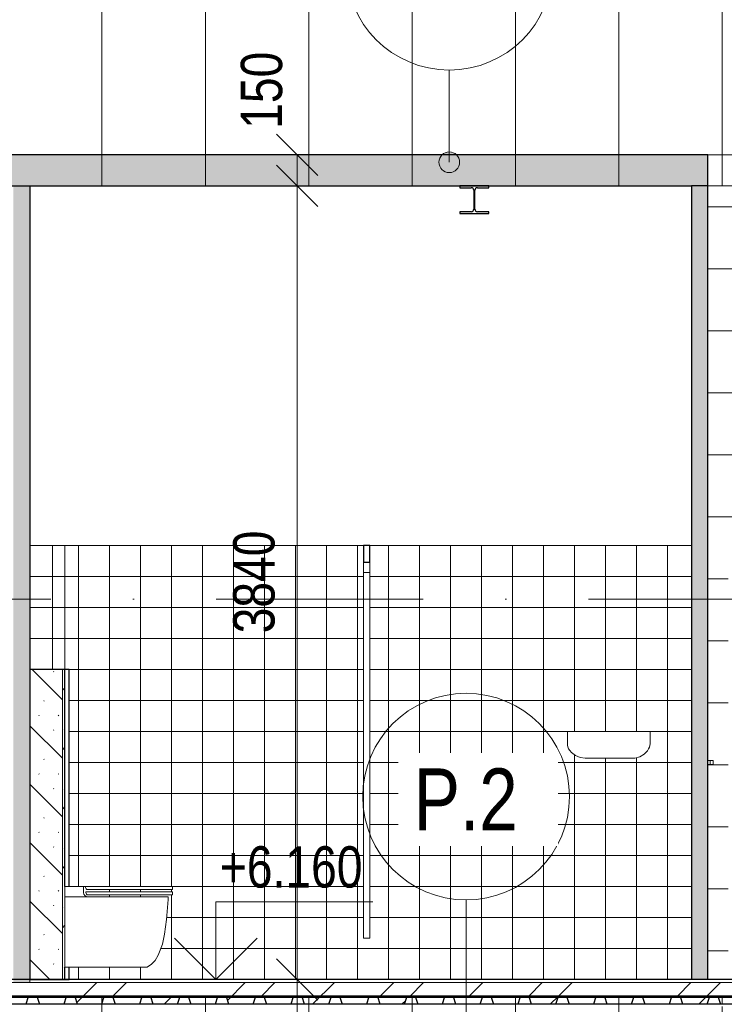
# Model space of a CAD drawing. Header units: millimetres. Extents: x -2033 to 156832, y -23587 to 25008.
# Tile 66 of 71: x 114039 to 117447, y 6040 to 10805. Entities that reach past the tile are written whole.
import ezdxf

# ---------------------------------------------------------------- set-up
doc = ezdxf.new("R2010")
doc.units = ezdxf.units.MM
doc.linetypes.add('Čerchovaná 10mm', pattern=[1800, 1000, -400, 0, -400])
doc.linetypes.add('Čerchovaná 3mm', pattern=[500, 300, -100, 0, -100])
for name, color, linetype, lineweight in [('CA_DVERE', 7, 'Continuous', 13), ('CA_DVERE18', 8, 'Continuous', 9), ('CA_DVERE_NEVHRA1', 3, 'Čerchovaná 3mm', 13), ('CA_KOTY', 3, 'Continuous', 9), ('CA_KOTY-100', 3, 'Continuous', 9), ('CA_OSY', 5, 'Continuous', 9), ('CA_PODLAHA', 1, 'Continuous', 25), ('CA_PODLAHA25', 7, 'Continuous', 13), ('CA_POHHRA25', 7, 'Continuous', 13), ('CA_REZY', 1, 'Continuous', 25), ('CA_SRAFY', 9, 'Continuous', 25), ('CA_ZARIZPRED', 8, 'Continuous', 13), ('Popisky podlahy', 250, 'Continuous', 9)]:
    doc.layers.add(name, color=color, linetype=linetype, lineweight=lineweight)
doc.styles.add('Arial_3', font='arial.ttf', dxfattribs={"width": 0.8, "height": 200})
doc.styles.add('Arial_8', font='arial.ttf', dxfattribs={"width": 0.8, "height": 300})
doc.dimstyles.new('HP_Přímá_-_2_mm_Ariel_1-100_1', dxfattribs={"dimscale": 304.8, "dimtxt": 204.05188, "dimasz": 0.656168, "dimexe": 0.328084, "dimexo": 0.0625, "dimgap": 0.164042, "dimtad": 1, "dimdec": 0, "dimzin": 0, "dimdsep": 46, "dimtxsty": 'Arial_3', "dimblk1": 'OBLIQUE', "dimblk2": 'OBLIQUE', "dimsah": 1, "dimcen": 0.09, "dimazin": 0, "dimtfac": 1, "dimtdec": 4, "dimtix": 1, "dimtmove": 0, "dimatfit": 3, "dimfxl": 0.984252, "dimfxlon": 1, "dimtvp": 1, "dimtolj": 1, "dimtzin": 0, "dimarcsym": 2})
doc.dimstyles.new('HP_Přímá_-_2_mm_Ariel_1-100_2', dxfattribs={"dimscale": 304.8, "dimtxt": 204.05188, "dimasz": 0.656168, "dimexe": 0.328084, "dimexo": 0.0625, "dimgap": 0.164042, "dimtad": 1, "dimdec": 0, "dimzin": 0, "dimdsep": 46, "dimtxsty": 'Arial_3', "dimblk1": 'OBLIQUE', "dimblk2": 'OBLIQUE', "dimsah": 1, "dimcen": 0.09, "dimazin": 0, "dimtfac": 1, "dimtdec": 4, "dimtix": 1, "dimtmove": 2, "dimatfit": 3, "dimfxl": 0.984252, "dimfxlon": 1, "dimtvp": 1, "dimtolj": 1, "dimtzin": 0, "dimarcsym": 2})

# ---------------------------------------------------------------- blocks, each defined once
blk = doc.blocks.new('CZ-Dveře_otočné_jednokřídlé_OCZ - CZ-Dveře_otočné_jednokřídlé_900-1178197-ŘEZ 4 _vestavek V1')
at = {"layer": 'CA_DVERE18'}
for p, q in [((18139.871065, 7220), (18129.871065, 7220)), ((18129.871065, 7200), (18139.871065, 7200)), ((18139.871065, 7200), (18139.871065, 7220)), ((18139.871065, 7220), (18154.871065, 7220)), ((18139.871065, 7200), (18154.871065, 7200)), ((18154.871065, 7220), (18154.871065, 7200))]:
    blk.add_line(p, q, dxfattribs=at)
blk = doc.blocks.new('WC 01 - WC-807661-ŘEZ 4 _vestavek V1')
at = {"layer": 'CA_ZARIZPRED'}
for p, q in [((15019.9, 6610), (15109.9, 6610)), ((15019.9, 6560), (15019.9, 6610)), ((15109.9, 6580), (15109.9, 6610)), ((15119.9, 6610), (15339.9, 6610)), ((15119.9, 6610), (15119.9, 6605)), ((15339.9, 6585), (15120.5, 6585)), ((15126.3, 6595), (15339.9, 6595)), ((15539.9, 6610), (15339.9, 6610)), ((15539.9, 6595), (15339.9, 6595)), ((15339.9, 6585), (15539.9, 6585)), ((15539.9, 6595), (15539.9, 6610)), ((15539.9, 6570), (15539.9, 6585)), ((15129.9, 6560), (15019.9, 6560)), ((15127.5, 6570), (15339.9, 6570)), ((15339.9, 6560), (15129.9, 6560)), ((15539.9, 6570), (15339.9, 6570)), ((15519.9, 6560), (15339.9, 6560)), ((15019.9, 6220), (15339.9, 6220)), ((15416.6, 6220), (15339.9, 6220))]:
    blk.add_line(p, q, dxfattribs=at)
at = {"layer": 'CA_ZARIZPRED', "flags": 128}
for points in [[(15471, 6277.5), (15491.3, 6331.8), (15501.1, 6379), (15510.4, 6449.9), (15519, 6547.1), (15519.9, 6560)], [(15471, 6277.5), (15456.2, 6252.7), (15438.2, 6234.6), (15417, 6220.3), (15416.6, 6220)]]:
    blk.add_lwpolyline(points, dxfattribs=at)
at = {"layer": 'CA_ZARIZPRED'}
for centre, radius, start, end in [((15129.9, 6580), 20, 180, 270), ((15138.4, 6609.8), 19.1, 194.5849, 230.646), ((15139.6, 6584.8), 19.1, 179.354, 230.646), ((15139.6, 6584.8), 19.1, 205, 230.646)]:
    blk.add_arc(centre, radius, start, end, dxfattribs=at)
blk.add_open_spline([(15019.9, 6220), (15019.9, 6239.9), (15019.9, 6292.9), (15019.9, 6359.6), (15019.9, 6560)], degree=3, knots=[0, 0, 0, 0, 0.1880239, 0.5523307, 0.5523307, 0.5523307, 0.5523307], dxfattribs=at)
blk = doc.blocks.new('HP_Jednokridle-oboustrana-zaruben1 - 700x1970-1359875-ŘEZ 4 _vestavek V1')
at = {"layer": 'CA_DVERE'}
for p, q in [((16464.6, 8180), (16464.6, 8130)), ((16494.6, 8180), (16494.6, 8130)), ((16494.6, 8130), (16464.6, 8130))]:
    blk.add_line(p, q, dxfattribs=at)
blk = doc.blocks.new('Umyvadlo - 40x30 cm-2331935-ŘEZ 4 _vestavek V1')
at = {"layer": 'CA_ZARIZPRED'}
for p, q in [((17569.9, 7360), (17729.9, 7360)), ((17762.9, 7230.6), (17536.8, 7230.6))]:
    blk.add_line(p, q, dxfattribs=at)
at = {"layer": 'CA_ZARIZPRED', "flags": 128}
for points in [[(17449.9, 7360), (17449.9, 7348.6), (17449.9, 7337.9), (17449.9, 7327.8), (17449.9, 7318.6), (17449.9, 7310.5), (17449.9, 7304.1), (17449.9, 7301), (17449.9, 7303.4), (17449.9, 7313.3), (17449.9, 7321.3)], [(17449.9, 7360), (17454, 7360), (17466, 7360), (17485, 7360), (17509.9, 7360), (17538.8, 7360), (17569.9, 7360)], [(17729.9, 7360), (17760.9, 7360), (17789.9, 7360), (17814.7, 7360), (17833.8, 7360), (17845.8, 7360), (17849.9, 7360)], [(17849.9, 7321.3), (17849.9, 7313.3), (17849.9, 7303.4), (17849.9, 7301), (17849.9, 7304.1), (17849.9, 7310.5), (17849.9, 7318.6), (17849.9, 7327.8), (17849.9, 7337.9), (17849.9, 7348.6), (17849.9, 7360)], [(17536.8, 7230.6), (17511.7, 7233.9), (17488.7, 7243.4), (17469.4, 7258.5), (17462, 7267.4), (17456.2, 7277), (17452.2, 7286.7), (17450.4, 7294.5), (17449.9, 7300.9)], [(17849.9, 7300.9), (17849.1, 7293.1), (17846.8, 7284.5), (17842.7, 7275.5), (17837, 7266.5), (17821.2, 7250.3), (17800.6, 7238.2), (17776.9, 7231.6), (17762.9, 7230.6)]]:
    blk.add_lwpolyline(points, dxfattribs=at)
blk = doc.blocks.new('ocelová kce final - 11542_003_OK-HALA_TaO-2_ET_AciS_2025-05-29_upr_dwg-2597525-ŘEZ 4 _vestavek V1')
at = {"layer": 'CA_REZY'}
for p, q in [((17070, 10000), (16930, 10000)), ((16930, 10000), (16930, 9991.5)), ((16930, 9991.5), (16985.2, 9991.5)), ((16997.2, 9979.5), (16997.2, 9887.5)), ((17002.7, 9887.5), (17002.7, 9979.5)), ((17014.7, 9991.5), (17070, 9991.5)), ((17070, 9991.5), (17070, 10000)), ((16985.2, 9875.5), (16930, 9875.5)), ((16930, 9875.5), (16930, 9867)), ((16930, 9867), (17070, 9867)), ((17070, 9875.5), (17014.7, 9875.5)), ((17070, 9867), (17070, 9875.5)), ((20440, 6160), (14600, 6160)), ((14600, 6079), (20440, 6079)), ((20440, 6079), (14600, 6079)), ((14600, 6076.3), (20440, 6076.3)), ((20440, 6076.3), (14600, 6076.3)), ((14600, 6074.5), (20440, 6074.5))]:
    blk.add_line(p, q, dxfattribs=at)
for centre, start, end in [((16985.2, 9979.5), 0, 90), ((17014.7, 9979.5), 90, 180), ((16985.2, 9887.5), 270, 0), ((17014.7, 9887.5), 180, 270)]:
    blk.add_arc(centre, 12, start, end, dxfattribs=at)
blk = doc.blocks.new('ocelová kce final - ocelová kce final-2597615-ŘEZ 4 _vestavek V1')
blk.add_blockref('ocelová kce final - 11542_003_OK-HALA_TaO-2_ET_AciS_2025-05-29_upr_dwg-2597525-ŘEZ 4 _vestavek V1', (0, 0))
blk = doc.blocks.new('Popisek podlahy - Popisek podlahy-1418391-ŘEZ 4 _vestavek V1')
at = {"layer": 'Popisky podlahy'}
blk.add_circle((16960.1, 7045.2), 500, dxfattribs=at)
blk = doc.blocks.new('DIMBLOCK86-ŘEZ 4 _vestavek V1')
at = {"layer": 'CA_KOTY-100'}
for p, q in [((115381.2, 10150), (115281.2, 10250)), ((115381.2, 10150), (115281.2, 10150)), ((115381.2, 10150), (115381.2, 10000)), ((115381.2, 10150), (115481.2, 10050)), ((115381.2, 10150), (115681.2, 10150)), ((115381.2, 10000), (115281.2, 10100)), ((115381.2, 10000), (115281.2, 10000)), ((115381.2, 10000), (115481.2, 9900)), ((115381.2, 10000), (115681.2, 10000))]:
    blk.add_line(p, q, dxfattribs=at)
at = {"layer": 'CA_KOTY-100', "color": 0, "insert": (115108.5, 10276.6), "char_height": 200, "width": 440.752, "attachment_point": 1, "rotation": 90, "line_spacing_factor": 0.941778, "style": 'Arial_3'}
blk.add_mtext('150', dxfattribs=at)
blk = doc.blocks.new('_Oblique')
at = {"color": 0, "linetype": 'ByBlock', "lineweight": -2}
blk.add_line((-0.5, -0.5), (0.5, 0.5), dxfattribs=at)
blk = doc.blocks.new('DIMBLOCK87-ŘEZ 4 _vestavek V1')
at = {"layer": 'CA_KOTY-100'}
for p, q in [((115381.2, 10000), (115281.2, 10100)), ((115381.2, 10000), (115281.2, 10000)), ((115381.2, 10000), (115381.2, 6160)), ((115381.2, 10000), (115481.2, 9900)), ((115381.2, 10000), (115681.2, 10000)), ((115381.2, 6160), (115281.2, 6260)), ((115381.2, 6160), (115281.2, 6160)), ((115381.2, 6160), (115481.2, 6060)), ((115381.2, 6160), (115681.2, 6160))]:
    blk.add_line(p, q, dxfattribs=at)
at = {"layer": 'CA_KOTY-100', "color": 0, "insert": (115071.6, 7835.1), "char_height": 200, "width": 587.669, "attachment_point": 1, "rotation": 90, "line_spacing_factor": 0.941778, "style": 'Arial_3'}
blk.add_mtext('3840', dxfattribs=at)
blk = doc.blocks.new('DIMBLOCK88-ŘEZ 4 _vestavek V1')
at = {"layer": 'CA_KOTY-100'}
for p, q in [((115381.2, 6160), (115281.2, 6260)), ((115381.2, 6160), (115281.2, 6160)), ((115381.2, 6160), (115381.2, 4525)), ((115381.2, 6160), (115481.2, 6060)), ((115381.2, 6160), (115681.2, 6160)), ((115381.2, 4525), (115281.2, 4625)), ((115381.2, 4525), (115281.2, 4525)), ((115381.2, 4525), (115481.2, 4425)), ((115381.2, 4525), (115681.2, 4525))]:
    blk.add_line(p, q, dxfattribs=at)
at = {"layer": 'CA_KOTY-100', "color": 0, "insert": (115071.6, 5097.6), "char_height": 200, "width": 587.669, "attachment_point": 1, "rotation": 90, "line_spacing_factor": 0.941778, "style": 'Arial_3'}
blk.add_mtext('1635', dxfattribs=at)

msp = doc.modelspace()

# ---------------------------------------------------------------- hatches: boundary and pattern name
at = {"layer": 'CA_POHHRA25', "lineweight": 9}
h = msp.add_hatch(dxfattribs=at)
h.set_pattern_fill('FP_32', color=256, style=0, pattern_type=2)
h.set_pattern_definition([(90, (146436.8, 0), (-500, 3e-14), [])])
h.paths.add_polyline_path([(119678, 6040), (119678, 6029), (119589.5, 6029), (119576.8, 6023.7), (119571.5, 6011), (119571.5, 5859), (119576.8, 5846.3), (119589.5, 5841), (119678, 5841), (119678, 5830), (119458, 5830), (119458, 5841), (119546.5, 5841), (119559.2, 5846.3), (119564.5, 5859), (119564.5, 6011), (119559.2, 6023.7), (119546.5, 6029), (119458, 6029), (119458, 6040), (119660.9, 6040)])
h.paths.add_polyline_path([(106787.9, 300), (107237.9, 300), (107237.9, 400), (113337.9, 400), (113337.9, 300), (113637.9, 300), (113637.9, 400), (119728, 400), (119728, 6160), (119808, 6160), (119808, 300), (120235.4, 300), (120235.4, 400), (120517.7, 400), (120517.7, 4965), (120427.7, 4965), (120427.7, 5000), (120347.7, 5000), (120347.7, 5880), (120427.7, 5880), (120427.7, 6030), (121688.1, 6030), (121688.1, 12419.3), (106587.9, 12419.3), (106587.9, 7010), (114007.9, 7010), (114007.9, 9867), (113868, 9867), (113868, 9875.5), (113923.2, 9875.5), (113931.7, 9879), (113935.2, 9887.5), (113935.2, 9979.5), (113931.7, 9988), (113923.2, 9991.5), (113868, 9991.5), (113868, 10000), (118685.5, 10000), (118685.5, 6160), (119688, 6160), (119688, 6040), (119678, 6040), (119678, 6074.5), (113838, 6074.5), (113838, 6040), (114048, 6039.6), (114048, 6029), (113959.5, 6029), (113946.8, 6023.7), (113941.5, 6011), (113941.5, 5859), (113946.8, 5846.3), (113959.5, 5841), (114048, 5841), (114048, 5830), (113828, 5830), (113828, 5841), (113916.5, 5841), (113929.2, 5846.3), (113934.5, 5859), (113934.5, 6011), (113929.2, 6023.7), (113916.5, 6029), (113828, 6029), (113828, 6160), (106587.9, 6160), (106588, 3580), (106598, 3580), (106590.9, 3582.9), (106588, 3590), (106588, 3670), (106590.9, 3677.1), (106598, 3680), (106728, 3680), (106735.1, 3677.1), (106738, 3670), (106738, 3590), (106735.1, 3582.9), (106728, 3580), (106687.9, 3580), (106687.9, 400), (106787.9, 400), (106787.9, 331.5)])
h.paths.add_polyline_path([(119595.5, 636.2), (119528, 636.2), (119523, 641.4), (119520.1, 651.4), (119518.2, 667.5), (119518, 674.9), (119519.1, 1002.1), (119521.9, 1014.9), (119523, 1017.7), (119528, 1022.9), (119608, 1022.9), (119613, 1017.7), (119615.9, 1007.8), (119617.8, 991.6), (119618, 984.2), (119616.8, 657), (119614.1, 644.2), (119613, 641.4), (119608, 636.2)])
h.paths.add_polyline_path([(108228, 636.2), (108148, 636.2), (108143, 641.4), (108140.1, 651.4), (108138.2, 667.5), (108138, 674.9), (108139.1, 1002.1), (108141.9, 1014.9), (108143, 1017.7), (108148, 1022.9), (108228, 1022.9), (108233, 1017.7), (108235.9, 1007.8), (108237.8, 991.6), (108238, 984.2), (108236.8, 657), (108234.1, 644.2), (108233, 641.4)])
h.paths.add_polyline_path([(119595.5, 655.6), (119609.3, 656.2), (119611.2, 660.1), (119612.6, 667.5), (119613, 674.9), (119612, 996), (119609.3, 1002.9), (119608, 1003.6), (119526.7, 1002.9), (119524.8, 999), (119523.4, 991.6), (119523, 984.2), (119524, 663.1), (119526.7, 656.2), (119528, 655.6)])
h.paths.add_polyline_path([(108148, 655.6), (108229.3, 656.2), (108231.2, 660.1), (108232.6, 667.5), (108233, 674.9), (108232, 996), (108229.3, 1002.9), (108228, 1003.6), (108146.7, 1002.9), (108144.8, 999), (108143.4, 991.6), (108143, 984.2), (108144, 663.1), (108146.7, 656.2), (108147.3, 655.7)])
h.paths.add_polyline_path([(120217.7, 1410), (120217.7, 1975), (120437.7, 1975), (120437.7, 1410), (120223.9, 1410)])
h.paths.add_polyline_path([(106598, 3585), (106728, 3585), (106731.5, 3586.5), (106733, 3590), (106733, 3670), (106731.5, 3673.5), (106728, 3675), (106598, 3675), (106594.5, 3673.5), (106593, 3670), (106593, 3590), (106594.5, 3586.5)])
h.paths.add_polyline_path([(108228, 4442.2), (108144.2, 4443.3), (108140.9, 4446.3), (108138.7, 4450.9), (108138, 4456.3), (108138.7, 4574.9), (108140.9, 4579.5), (108144.2, 4582.5), (108148, 4583.6), (108231.8, 4582.5), (108235.1, 4579.5), (108237.2, 4574.9), (108238, 4569.5), (108237.2, 4450.9), (108235.1, 4446.3), (108231.8, 4443.3), (108229, 4442.3)])
h.paths.add_polyline_path([(119595.5, 4442.2), (119524.2, 4443.3), (119520.9, 4446.3), (119518.7, 4450.9), (119518, 4456.3), (119518.7, 4574.9), (119520.9, 4579.5), (119524.2, 4582.5), (119528, 4583.6), (119611.8, 4582.5), (119615.1, 4579.5), (119617.2, 4574.9), (119618, 4569.5), (119617.2, 4450.9), (119615.1, 4446.3), (119611.8, 4443.3), (119608, 4442.2)])
h.paths.add_polyline_path([(108148, 4449.3), (108229.9, 4449.8), (108232.1, 4452.4), (108233, 4456.3), (108232.1, 4573.4), (108229.9, 4576), (108228, 4576.5), (108146.1, 4576), (108143.8, 4573.4), (108143, 4569.5), (108143.8, 4452.4), (108146.1, 4449.8), (108147, 4449.4)])
h.paths.add_polyline_path([(119528, 4449.3), (119609.9, 4449.8), (119612.1, 4452.4), (119613, 4456.3), (119612.1, 4573.4), (119609.9, 4576), (119608, 4576.5), (119526.1, 4576), (119523.8, 4573.4), (119523, 4569.5), (119523.8, 4452.4), (119526.1, 4449.8), (119527, 4449.4)])
h.paths.add_polyline_path([(106614.5, 4620), (106608, 4620), (106608, 4960), (113707.9, 4960), (113707.9, 6110), (113787.9, 6110), (113787.9, 4960), (114048, 4960), (114048, 4829), (113959.5, 4829), (113946.8, 4823.7), (113941.5, 4811), (113941.5, 4659), (113946.8, 4646.3), (113959.5, 4641), (114048, 4641), (114048, 4630), (113828, 4630), (113828, 4641), (113916.5, 4641), (113929.2, 4646.3), (113934.5, 4659), (113934.5, 4811), (113929.2, 4823.7), (113916.5, 4829), (113828, 4829), (113828, 4840), (114038, 4840), (114038, 4855.9), (106618, 4855.9), (106618.3, 4840), (106650.1, 4840), (106650.1, 4828), (106627.5, 4828), (106618, 4823.4), (106614.5, 4815), (106614.5, 4645), (106618.3, 4635.8), (106627.5, 4632), (106650.1, 4632), (106650.1, 4620), (106618.3, 4620)])
h.paths.add_polyline_path([(108078, 4620), (107178, 4620), (107178, 4630), (106958, 4630), (106958, 4620), (106650.1, 4620), (106650.1, 4632), (106958, 4632), (106958, 4641), (107046.5, 4641), (107059.2, 4646.3), (107064.5, 4659), (107064.5, 4811), (107059.2, 4823.7), (107046.5, 4829), (106650.1, 4828), (106650.1, 4840), (108298, 4840), (108298, 4829), (108209.5, 4829), (108196.8, 4823.7), (108191.5, 4808.5), (108191.5, 4659), (108196.8, 4646.3), (108209.5, 4641), (108298, 4641), (108298, 4630), (108078, 4630)])
h.paths.add_polyline_path([(110509.5, 4630), (110378, 4630), (110378, 4641), (110466.5, 4641), (110479.2, 4646.3), (110484.5, 4659), (110484.5, 4811), (110479.2, 4823.7), (110466.5, 4829), (110378, 4829), (110378, 4840), (110598, 4840), (110598, 4829), (110509.5, 4829), (110496.8, 4823.7), (110491.5, 4811), (110491.5, 4659), (110496.8, 4646.3), (110509.5, 4641), (110598, 4641), (110598, 4630)])
h.paths.add_polyline_path([(112678, 4630), (112678, 4641), (112766.5, 4641), (112779.2, 4646.3), (112784.5, 4659), (112784.5, 4811), (112779.2, 4823.7), (112766.5, 4829), (112678, 4829), (112678, 4840), (112898, 4840), (112898, 4829), (112809.5, 4829), (112796.8, 4823.7), (112791.5, 4808.5), (112791.5, 4659), (112796.8, 4646.3), (112809.5, 4641), (112898, 4641), (112898, 4630), (112766.5, 4630)])
h.paths.add_polyline_path([(109359.5, 4630), (109228, 4630), (109228, 4641), (109316.5, 4641), (109329.2, 4646.3), (109334.5, 4659), (109334.5, 4811), (109329.2, 4823.7), (109316.5, 4829), (109228, 4829), (109228, 4840), (109448, 4840), (109448, 4829), (109359.5, 4829), (109346.8, 4823.7), (109341.5, 4808.5), (109341.5, 4659), (109346.8, 4646.3), (109359.5, 4641), (109448, 4641), (109448, 4630)])
h.paths.add_polyline_path([(111659.5, 4630), (111528, 4630), (111528, 4641), (111616.5, 4641), (111629.2, 4646.3), (111634.5, 4659), (111634.5, 4811), (111629.2, 4823.7), (111616.5, 4829), (111528, 4829), (111528, 4840), (111748, 4840), (111748, 4829), (111659.5, 4829), (111646.8, 4823.7), (111641.5, 4808.5), (111641.5, 4659), (111646.8, 4646.3), (111659.5, 4641), (111748, 4641), (111748, 4630)])
h.paths.add_polyline_path([(107563.1, 4632), (108078, 4632), (108078, 4641), (108166.5, 4641), (108179.2, 4646.3), (108184.5, 4659), (108184.5, 4811), (108179.2, 4823.7), (108166.5, 4829), (107089.5, 4829), (107076.8, 4823.7), (107071.5, 4808.5), (107071.5, 4659), (107076.8, 4646.3), (107089.5, 4641), (107178, 4641), (107178, 4632)])
h.paths.add_polyline_path([(119595.5, 4685), (119528, 4685), (119520.9, 4687.9), (119518, 4695), (119518, 4775), (119520.9, 4782.1), (119528, 4785), (119608, 4785), (119615.1, 4782.1), (119618, 4775), (119618, 4695), (119615.1, 4687.9), (119608, 4685)])
h.paths.add_polyline_path([(119528, 4690), (119608, 4690), (119611.5, 4691.5), (119613, 4695), (119613, 4775), (119611.5, 4778.5), (119608, 4780), (119528, 4780), (119524.5, 4778.5), (119523, 4775), (119523, 4695), (119524.5, 4691.5)])
h.paths.add_polyline_path([(118428, 5830), (118428, 5841), (118516.5, 5841), (118529.2, 5846.3), (118534.5, 5859), (118534.5, 6011), (118529.2, 6023.7), (118516.5, 6029), (118428, 6029), (118428, 6040), (118648, 6040), (118648, 6029), (118559.5, 6029), (118546.8, 6023.7), (118541.5, 6011), (118541.5, 5859), (118546.8, 5846.3), (118559.5, 5841), (118648, 5841), (118648, 5830), (118516.5, 5830)])
h.paths.add_polyline_path([(115109.5, 5830), (114978, 5830), (114978, 5841), (115066.5, 5841), (115079.2, 5846.3), (115084.5, 5859), (115084.5, 6011), (115079.2, 6023.7), (115066.5, 6029), (114978, 6029), (114978, 6040), (115198, 6040), (115198, 6029), (115109.5, 6029), (115096.8, 6023.7), (115091.5, 6011), (115091.5, 5859), (115096.8, 5846.3), (115109.5, 5841), (115198, 5841), (115198, 5830), (115148.8, 5830)])
h.paths.add_polyline_path([(117278, 5830), (117278, 5841), (117366.5, 5841), (117379.2, 5846.3), (117384.5, 5859), (117384.5, 6011), (117379.2, 6023.7), (117366.5, 6029), (117278, 6029), (117278, 6040), (117498, 6040), (117498, 6029), (117409.5, 6029), (117396.8, 6023.7), (117391.5, 6011), (117391.5, 5859), (117396.8, 5846.3), (117409.5, 5841), (117498, 5841), (117498, 5830), (117366.5, 5830)])
h.paths.add_polyline_path([(116128, 5830), (116128, 5841), (116216.5, 5841), (116229.2, 5846.3), (116234.5, 5859), (116234.5, 6011), (116229.2, 6023.7), (116216.5, 6029), (116128, 6029), (116128, 6040), (116348, 6040), (116348, 6029), (116259.5, 6029), (116246.8, 6023.7), (116241.5, 6011), (116241.5, 5859), (116246.8, 5846.3), (116259.5, 5841), (116348, 5841), (116348, 5830), (116195.1, 5830)])
h.paths.add_polyline_path([(119688.5, 6170), (119682.5, 6170), (119682.5, 6270), (119688.5, 6270)])
h.paths.add_polyline_path([(119710.7, 6737.7), (119697.1, 6742.8), (119689.6, 6753.1), (119689.6, 6766.9), (119697.7, 6778), (119710.7, 6782.2), (119724.4, 6777.2), (119731.9, 6766.9), (119731.9, 6753.1), (119723.8, 6742), (119719.7, 6740.6)])
h.paths.add_polyline_path([(119710.7, 6740.6), (119724.4, 6746.3), (119730.1, 6760), (119723.8, 6773.9), (119710.7, 6779.3), (119697.1, 6773.7), (119691.4, 6760), (119697.7, 6746.1), (119707.5, 6742)])
h.paths.add_polyline_path([(119710.7, 7237.7), (119697.1, 7242.8), (119689.6, 7253.1), (119689.6, 7266.9), (119697.7, 7278), (119710.7, 7282.2), (119724.4, 7277.2), (119731.9, 7266.9), (119731.9, 7253.1), (119723.8, 7242), (119719.7, 7240.6)])
h.paths.add_polyline_path([(119710.7, 7240.6), (119724.4, 7246.3), (119730.1, 7260), (119723.8, 7273.9), (119710.7, 7279.3), (119697.1, 7273.7), (119691.4, 7260), (119697.7, 7246.1), (119707.5, 7242)])
h.paths.add_polyline_path([(107034.2, 9672.2), (107032.5, 9673), (107035.1, 9676.8), (107034.3, 9672.5)])
h.paths.add_polyline_path([(107036, 9672), (107034.3, 9672.4), (107036, 9676.8), (107100, 9676.8), (107100.9, 9672.1), (107100, 9672), (107039.9, 9672)])
h.paths.add_polyline_path([(107101.8, 9672.2), (107102.5, 9674.5), (107102.5, 9672.5)])
h.paths.add_polyline_path([(107028.8, 9677.4), (107028.8, 9679.5), (107030.8, 9678.6), (107029.7, 9678)])
h.paths.add_polyline_path([(107029.7, 9675.6), (107029.7, 9677.7), (107031.5, 9677.3), (107031, 9676.8)])
h.paths.add_polyline_path([(107031, 9674.1), (107029.7, 9675.6), (107032, 9675.6), (107032, 9675.6)])
h.paths.add_polyline_path([(107032.5, 9673), (107031, 9674.1), (107033.5, 9675.4), (107033, 9674.1)])
h.paths.add_polyline_path([(107103.5, 9673), (107103.5, 9675.6), (107105, 9674.1), (107104, 9673.4)])
h.paths.add_polyline_path([(107105, 9674.1), (107104, 9677), (107106.2, 9675.6)])
h.paths.add_polyline_path([(107106.2, 9675.6), (107104, 9678.4), (107107.2, 9677.4)])
h.paths.add_polyline_path([(107107.2, 9677.4), (107104, 9679.5), (107107.8, 9679.5)])
h.paths.add_polyline_path([(107028.8, 9762.5), (107029.7, 9764.3), (107032, 9761.6), (107029.7, 9762.2)])
h.paths.add_polyline_path([(107028.2, 9760.5), (107029.7, 9762), (107032, 9760.4), (107028.8, 9760.5)])
h.paths.add_polyline_path([(107028, 9758.3), (107028.8, 9760.3), (107032, 9759.4), (107028.8, 9758.6)])
h.paths.add_polyline_path([(107028, 9681.6), (107028.8, 9758.3), (107032, 9758.3), (107032, 9681.6), (107028.8, 9681.6)])
h.paths.add_polyline_path([(107028.2, 9679.5), (107028.8, 9681.4), (107032, 9680.5), (107028.4, 9679.5)])
h.paths.add_polyline_path([(107108, 9681.6), (107104, 9681.6), (107104, 9758.3), (107108, 9758.3)])
h.paths.add_polyline_path([(107107.8, 9679.5), (107104, 9680.6), (107108, 9681.6), (107107.8, 9679.5)])
h.paths.add_polyline_path([(107108, 9758.3), (107104, 9759.4), (107107.8, 9760.4)])
h.paths.add_polyline_path([(107103.6, 9760.4), (107107.2, 9762.5), (107107.2, 9760.5), (107103.9, 9760.4)])
h.paths.add_polyline_path([(107103.1, 9761.3), (107106.2, 9764.3), (107106.2, 9762.2), (107103.6, 9761.5)])
h.paths.add_polyline_path([(107105, 9765.8), (107106.2, 9764.3), (107104, 9764.3), (107104, 9764.4)])
h.paths.add_polyline_path([(107103.5, 9767), (107105, 9765.8), (107102.5, 9764.6), (107103, 9765.8)])
h.paths.add_polyline_path([(107101.8, 9767.7), (107103.5, 9767), (107100.9, 9763.1), (107101.7, 9767.5)])
h.paths.add_polyline_path([(107034.2, 9767.7), (107039.9, 9767.9), (107101.7, 9767.6), (107100, 9763.1), (107036, 9763.1), (107034.3, 9767.6)])
h.paths.add_polyline_path([(107032.5, 9767), (107034.3, 9767.5), (107033.5, 9765.5), (107033.3, 9765.8)])
h.paths.add_polyline_path([(107031, 9765.8), (107032.5, 9767), (107032.5, 9764.4), (107032, 9764.9)])
h.paths.add_polyline_path([(107033.5, 9762.1), (107029.7, 9764.3), (107031, 9765.8), (107033.1, 9762.7)])
h.paths.add_polyline_path([(107108, 9867), (106998, 9867), (106998, 9875.5), (107053.2, 9875.5), (107061.7, 9879), (107065.2, 9887.5), (107065.2, 9979.5), (107061.7, 9988), (107053.2, 9991.5), (106998, 9991.5), (106998, 10000), (107138, 10000), (107138, 9991.5), (107082.7, 9991.5), (107074.3, 9988), (107070.7, 9979.5), (107070.7, 9887.5), (107074.3, 9879), (107082.7, 9875.5), (107138, 9875.5), (107138, 9867)])
h.paths.add_polyline_path([(111598, 9867), (111598, 9875.5), (111653.2, 9875.5), (111661.7, 9879), (111665.2, 9887.5), (111665.2, 9979.5), (111661.7, 9988), (111653.2, 9991.5), (111598, 9991.5), (111598, 10000), (111738, 10000), (111738, 9991.5), (111682.7, 9991.5), (111674.3, 9988), (111670.7, 9979.5), (111670.7, 9887.5), (111674.3, 9879), (111682.7, 9875.5), (111738, 9875.5), (111738, 9867), (111653.2, 9867)])
h.paths.add_polyline_path([(109298, 9867), (109298, 9875.5), (109353.2, 9875.5), (109361.7, 9879), (109365.2, 9887.5), (109365.2, 9979.5), (109361.7, 9988), (109353.2, 9991.5), (109298, 9991.5), (109298, 10000), (109438, 10000), (109438, 9991.5), (109382.7, 9991.5), (109374.3, 9988), (109370.7, 9979.5), (109370.7, 9887.5), (109374.3, 9879), (109382.7, 9875.5), (109438, 9875.5), (109438, 9867), (109353.2, 9867)])
h.paths.add_polyline_path([(113952.7, 9875.5), (114007.9, 9875.5), (114007.9, 9991.5), (113952.7, 9991.5), (113944.3, 9988), (113940.7, 9979.5), (113940.7, 9887.5), (113944.3, 9879)])
h.paths.add_polyline_path([(107223.4, 9909), (107223.4, 9912), (107272.3, 9912), (107272.3, 9909)])
h.paths.add_polyline_path([(107276.2, 9915), (107276.2, 9953), (107280, 9953), (107280, 9915)])
h.paths.add_polyline_path([(107215.7, 9915), (107215.7, 9953), (107219.6, 9953), (107219.6, 9915)])
h.paths.add_polyline_path([(107272.3, 9956), (107223.4, 9956), (107223.4, 9959), (107272.3, 9959)])
h = msp.add_hatch(dxfattribs=at)
h.set_pattern_fill('FP_41', color=256, style=0, pattern_type=2)
h.set_pattern_definition([(0, (113120.25, 2698.53), (0, 300), [])])
h.paths.add_polyline_path([(117367.9, 6160), (117465.5, 6160), (117465.5, 8210), (118425.5, 8210), (118425.5, 6160), (118685.5, 6160), (118685.5, 10000), (117367.9, 10000), (117367.9, 7220), (117392.9, 7220), (117392.9, 7200), (117367.9, 7200), (117367.9, 6599.3)])
h = msp.add_hatch(dxfattribs=at)
h.set_pattern_fill('FP_50', color=256, style=0, pattern_type=2)
h.set_pattern_definition([(0, (114047.86, 6160), (0, 150), []), (90, (114047.86, 6160), (-150, 9e-15), [])])
h.paths.add_polyline_path([(114087.9, 7660), (114257.9, 7660), (114257.9, 8260), (114087.9, 8260), (114087.9, 7942.4)])
h = msp.add_hatch(dxfattribs=at)
h.set_pattern_fill('FP_49', color=256, style=0, pattern_type=2)
h.set_pattern_definition([(0, (114172.86, 6160), (0, 150), []), (90, (114172.86, 6160), (-150, 9e-15), [])])
h.paths.add_polyline_path([(114625.6, 6160), (117287.9, 6160), (117287.9, 8260), (115732.6, 8260), (115732.6, 6360), (115702.6, 6360), (115702.6, 8260), (114257.9, 8260), (114257.9, 7660), (114277.9, 7660), (114277.9, 6610), (114347.9, 6610), (114348.5, 6574.8), (114350.5, 6570), (114353.7, 6565.9), (114358.5, 6562.4), (114365.5, 6560.3), (114367.9, 6560), (114757.9, 6560), (114747.5, 6446.1), (114744.9, 6420.2), (114737, 6369.7), (114730, 6336.4), (114722.3, 6309.2), (114720.9, 6305.3), (114712.2, 6285.2), (114707.3, 6274.9), (114696.4, 6257.3), (114692.7, 6251.9), (114688.4, 6246.7), (114671.4, 6232), (114654.5, 6220), (114277.9, 6220), (114277.9, 6160), (114560.2, 6160)])
h.paths.add_polyline_path([(114710.5, 6570), (114365.5, 6570), (114360.3, 6576.7), (114358.5, 6585), (114776.4, 6585), (114776.4, 6570), (114710.8, 6570)])
h.paths.add_polyline_path([(114691, 6595), (114364, 6595.2), (114359.3, 6601.2), (114357.9, 6605), (114357.9, 6610), (114776.4, 6610), (114776.4, 6595), (114692.3, 6595)])
h.paths.add_polyline_path([(117000.9, 7230.6), (116969.7, 7231), (116929.5, 7230.6), (116914.4, 7231.9), (116857.3, 7230.8), (116758.3, 7232), (116742.5, 7236.5), (116737.2, 7238.5), (116720.3, 7247.6), (116714.2, 7253.1), (116708.1, 7258.7), (116698.2, 7270.8), (116693.6, 7279.8), (116689.2, 7292.3), (116690.5, 7293.3), (116690.4, 7297.7), (116689.8, 7298.1), (116688.9, 7302.5), (116689.5, 7319.6), (116690.2, 7319.7), (116689.1, 7331.1), (116688.7, 7331.2), (116688.9, 7350.6), (116689.9, 7357.2), (116691.3, 7360), (116692, 7360), (117083.8, 7360), (117085.1, 7356.8), (117087.1, 7342.9), (117087.3, 7326.8), (117086.8, 7300.8), (117086.1, 7292.4), (117079, 7273), (117064, 7254.3), (117056.8, 7248.9), (117051.4, 7244.9), (117038.4, 7238.1), (117033.2, 7236.2), (117028.5, 7236.2), (117023.8, 7233.4), (117005.7, 7231)])
at = {"layer": 'CA_SRAFY', "lineweight": 9}
h = msp.add_hatch(dxfattribs=at)
h.set_pattern_fill('FP_39', color=256, angle=-113.578, style=0, pattern_type=2)
h.set_pattern_definition([(246.422, (112563.63, 10138.96), (-0.0002, -220.727), [38.113, -20.106, 100.311, -20.106, -62.196]), (246.422, (112563.63, 10138.96), (-0.0002, -220.727), [-178.636, 38.113, -24.083]), (293.578, (112621.43, 10138.96), (96.3319, 0.0005), [38.113, -20.106, 100.311, -20.106, -62.196]), (293.578, (112621.43, 10138.96), (96.3319, 0.0005), [-178.636, 38.113, -24.083]), (180, (112621.43, 10138.96), (7e-13, -220.726), [57.799, -38.532]), (180, (112573.26, 9940.3), (7e-13, -220.726), [57.799, -38.532]), (270, (112636.67, 10104.03), (96.334, 3e-13), [18.426, -202.3]), (270, (112588.51, 9993.67), (96.334, 3e-13), [18.426, -202.3]), (270, (112548.38, 10104.03), (96.334, 3e-13), [18.426, -202.3]), (270, (112500.22, 9993.67), (96.334, 3e-13), [18.426, -202.3])])
h.paths.add_polyline_path([(115410.3, 10000), (117367.9, 10000), (117367.9, 10150), (106587.9, 10150), (106587.9, 10000), (114364, 10000)])
h = msp.add_hatch(dxfattribs=at)
h.set_pattern_fill('FP_40', color=256, angle=-18.43, style=0, pattern_type=2)
h.set_pattern_definition([(71.57, (114012.938, 8074.92), (-0.00319, 40.64254), [6.096, -283.058, 32.106, 0]), (288.43, (114012.938, 8085.08), (0.00319, 40.64254), [6.096, -283.058, 31.648, 0]), (18.43, (114012.938, 8074.92), (-101.60858, -20.31297), [96.368, -224.892]), (341.57, (114012.938, 8085.08), (101.60858, -20.31297), [96.368, -224.892])])
h.paths.add_polyline_path([(114037.1, 6145), (114087.9, 6145), (114087.9, 10000), (114007.9, 10000), (114007.9, 6145)])
h = msp.add_hatch(dxfattribs=at)
h.set_pattern_fill('FP_46', color=256, angle=-18.43, style=0, pattern_type=2)
h.set_pattern_definition([(251.57, (117362.777, 8085.08), (0.00319, -40.64254), [6.096, -283.058, 32.106, 0]), (108.43, (117362.777, 8074.92), (-0.00319, -40.64254), [6.096, -283.058, 31.648, 0]), (198.43, (117362.777, 8085.08), (101.60858, 20.31297), [96.368, -224.892]), (161.57, (117362.777, 8074.92), (-101.60858, 20.31297), [96.368, -224.892])])
h.paths.add_polyline_path([(117367.9, 6160), (117367.9, 10000), (117287.9, 10000), (117287.9, 6160)])
h = msp.add_hatch(dxfattribs=at)
h.set_pattern_fill('FP_48', color=256, style=0, pattern_type=2)
h.set_pattern_definition([(135, (113120.25, 2698.53), (-141.421, -141.421), []), (135, (113214.53, 2698.53), (-141.421, -141.421), [3.353, -96.647]), (135, (113308.82, 2698.53), (-141.421, -141.421), [3.353, -96.647])])
h.paths.add_polyline_path([(114102.5, 6160), (114245.4, 6160), (114245.4, 7660), (114087.9, 7660), (114087.9, 6160)])
h = msp.add_hatch(dxfattribs=at)
h.set_pattern_fill('FP_47', color=256, style=0, pattern_type=2)
h.set_pattern_definition([(45, (113120.25, 2698.53), (-143.684, 143.684), []), (45, (113216.04, 2698.53), (-143.684, 143.684), [3.353, -98.247]), (45, (113311.83, 2698.53), (-143.684, 143.684), [3.353, -98.247])])
h.paths.add_polyline_path([(114257.9, 6160), (114257.9, 7660), (114245.4, 7660), (114245.4, 6160)])
h = msp.add_hatch(dxfattribs=at)
h.set_pattern_fill('FP_38', color=256, style=0, pattern_type=2)
h.set_pattern_definition([(45, (113120.25, 2698.53), (-359.21, 359.21), []), (45, (113263.94, 2698.53), (-359.21, 359.21), []), (45, (113551.3, 2698.53), (-215.526, 502.894), [203.2, -101.6, 3.353, -98.247])])
h.paths.add_polyline_path([(116879.4, 6040), (116998.4, 6040), (117010.4, 6080), (117050.4, 6080), (117062.4, 6040), (117181.4, 6040), (117193.4, 6080), (117233.4, 6080), (117245.4, 6040), (117364.4, 6040), (117376.4, 6080), (117416.4, 6080), (117428.4, 6040), (117547.4, 6040), (117559.4, 6080), (117599.4, 6080), (117611.4, 6040), (117730.4, 6040), (117742.4, 6080), (117782.4, 6080), (117794.4, 6040), (117913.4, 6040), (117925.4, 6080), (117965.4, 6080), (117977.4, 6040), (118096.4, 6040), (118108.4, 6080), (118148.4, 6080), (118160.4, 6040), (118279.4, 6040), (118291.4, 6080), (118331.4, 6080), (118343.4, 6040), (118462.4, 6040), (118474.4, 6080), (118514.4, 6080), (118526.4, 6040), (118645.4, 6040), (118657.4, 6080), (118697.4, 6080), (118709.4, 6040), (118828.4, 6040), (118840.4, 6080), (118880.4, 6080), (118892.4, 6040), (119011.4, 6040), (119023.4, 6080), (119063.4, 6080), (119075.4, 6040), (119194.4, 6040), (119206.4, 6080), (119246.4, 6080), (119258.4, 6040), (119377.4, 6040), (119389.4, 6080), (119429.4, 6080), (119441.4, 6040), (119560.4, 6040), (119572.4, 6080), (119612.4, 6080), (119624.4, 6040), (119688, 6040), (119688, 6145), (113827.9, 6145), (113827.9, 6040), (113887.4, 6040), (113899.4, 6080), (113939.4, 6080), (113951.4, 6040), (114070.4, 6040), (114082.4, 6080), (114122.4, 6080), (114134.4, 6040), (114253.4, 6040), (114265.4, 6080), (114305.4, 6080), (114317.4, 6040), (114436.4, 6040), (114448.4, 6080), (114488.4, 6080), (114500.4, 6040), (114619.4, 6040), (114631.4, 6080), (114671.4, 6080), (114683.4, 6040), (114802.4, 6040), (114814.4, 6080), (114854.4, 6080), (114866.4, 6040), (114985.4, 6040), (114997.4, 6080), (115037.4, 6080), (115049.4, 6040), (115168.4, 6040), (115180.4, 6080), (115220.4, 6080), (115232.4, 6040), (115351.4, 6040), (115363.4, 6080), (115403.4, 6080), (115415.4, 6040), (115534.4, 6040), (115546.4, 6080), (115586.4, 6080), (115598.4, 6040), (115717.4, 6040), (115729.4, 6080), (115769.4, 6080), (115781.4, 6040), (115900.4, 6040), (115912.4, 6080), (115952.4, 6080), (115964.4, 6040), (116083.4, 6040), (116095.4, 6080), (116135.4, 6080), (116147.4, 6040), (116266.4, 6040), (116278.4, 6080), (116318.4, 6080), (116330.4, 6040), (116449.4, 6040), (116461.4, 6080), (116501.4, 6080), (116513.4, 6040), (116632.4, 6040), (116644.4, 6080), (116684.4, 6080), (116696.4, 6040), (116815.4, 6040), (116827.4, 6080), (116867.4, 6080)])
at = {"layer": 'Popisky podlahy'}
h = msp.add_hatch(color=7, dxfattribs=at)
edge = h.paths.add_edge_path()
edge.add_arc((116116.8, 10114.8), 50, 0, 360)

# ---------------------------------------------------------------- linework, layer by layer
at = {"layer": 'CA_KOTY'}
for p, q in [((114987.9, 6535.8), (115746.9, 6535.8)), ((114987.9, 6160), (114987.9, 6535.8)), ((114987.9, 6160), (114787.9, 6360)), ((114987.9, 6160), (115187.9, 6360))]:
    msp.add_line(p, q, dxfattribs=at)
at = {"layer": 'CA_OSY', "linetype": 'Čerchovaná 10mm'}
for p, q in [((102389.1, 8000), (124246.1, 8000)), ((102389.1, 6160), (124246.1, 6160))]:
    msp.add_line(p, q, dxfattribs=at)
at = {"layer": 'CA_PODLAHA'}
for p, q in [((117367.9, 10150), (106587.9, 10150)), ((117367.9, 10000), (117367.9, 10150)), ((106587.9, 10000), (117287.9, 10000)), ((119688, 6160), (114277.9, 6160)), ((114070.4, 6040), (114082.4, 6080)), ((114082.4, 6080), (114122.4, 6080)), ((114122.4, 6080), (114134.4, 6040)), ((114253.4, 6040), (114265.4, 6080)), ((114265.4, 6080), (114305.4, 6080)), ((114305.4, 6080), (114317.4, 6040)), ((114436.4, 6040), (114448.4, 6080)), ((114448.4, 6080), (114488.4, 6080)), ((114488.4, 6080), (114500.4, 6040)), ((114619.4, 6040), (114631.4, 6080)), ((114631.4, 6080), (114671.4, 6080)), ((114671.4, 6080), (114683.4, 6040)), ((114802.4, 6040), (114814.4, 6080)), ((114814.4, 6080), (114854.4, 6080)), ((114854.4, 6080), (114866.4, 6040)), ((114985.4, 6040), (114997.4, 6080)), ((114997.4, 6080), (115037.4, 6080)), ((115037.4, 6080), (115049.4, 6040)), ((115168.4, 6040), (115180.4, 6080)), ((115180.4, 6080), (115220.4, 6080)), ((115220.4, 6080), (115232.4, 6040)), ((115351.4, 6040), (115363.4, 6080)), ((115363.4, 6080), (115403.4, 6080)), ((115403.4, 6080), (115415.4, 6040)), ((115534.4, 6040), (115546.4, 6080)), ((115546.4, 6080), (115586.4, 6080)), ((115586.4, 6080), (115598.4, 6040)), ((115717.4, 6040), (115729.4, 6080)), ((115729.4, 6080), (115769.4, 6080)), ((115769.4, 6080), (115781.4, 6040)), ((115900.4, 6040), (115912.4, 6080)), ((115912.4, 6080), (115952.4, 6080)), ((115952.4, 6080), (115964.4, 6040)), ((116083.4, 6040), (116095.4, 6080)), ((116095.4, 6080), (116135.4, 6080)), ((116135.4, 6080), (116147.4, 6040)), ((116266.4, 6040), (116278.4, 6080)), ((116278.4, 6080), (116318.4, 6080)), ((116318.4, 6080), (116330.4, 6040)), ((116449.4, 6040), (116461.4, 6080)), ((116461.4, 6080), (116501.4, 6080)), ((116501.4, 6080), (116513.4, 6040)), ((116632.4, 6040), (116644.4, 6080)), ((116644.4, 6080), (116684.4, 6080)), ((116684.4, 6080), (116696.4, 6040)), ((116815.4, 6040), (116827.4, 6080)), ((116827.4, 6080), (116867.4, 6080)), ((116867.4, 6080), (116879.4, 6040)), ((116998.4, 6040), (117010.4, 6080)), ((117010.4, 6080), (117050.4, 6080)), ((117050.4, 6080), (117062.4, 6040)), ((117181.4, 6040), (117193.4, 6080)), ((117193.4, 6080), (117233.4, 6080)), ((117233.4, 6080), (117245.4, 6040)), ((117364.4, 6040), (117376.4, 6080)), ((117376.4, 6080), (117416.4, 6080)), ((117416.4, 6080), (117428.4, 6040)), ((119688, 6040), (113827.9, 6040))]:
    msp.add_line(p, q, dxfattribs=at)
at = {"layer": 'CA_PODLAHA25'}
for p, q in [((118685.5, 10150), (117367.9, 10150)), ((114087.9, 6160), (114087.9, 6145)), ((119688, 6145), (113827.9, 6145))]:
    msp.add_line(p, q, dxfattribs=at)
at = {"layer": 'CA_POHHRA25'}
for p, q in [((118685.5, 10000), (117367.9, 10000)), ((115702.6, 8260), (114087.9, 8260)), ((114257.9, 8260), (114257.9, 7660)), ((117287.9, 8260), (115732.6, 8260)), ((115702.6, 6360), (115702.6, 8180)), ((115732.6, 8180), (115732.6, 6360)), ((114245.4, 6160), (114245.4, 7660)), ((115732.6, 6360), (115702.6, 6360))]:
    msp.add_line(p, q, dxfattribs=at)
at = {"layer": 'CA_REZY'}
for p, q in [((114087.9, 10000), (114087.9, 6160)), ((117287.9, 10000), (117287.9, 6160)), ((117367.9, 10000), (117287.9, 10000)), ((117367.9, 6160), (117367.9, 10000)), ((115732.6, 8260), (115702.6, 8260)), ((115702.6, 8260), (115702.6, 8180)), ((115732.6, 8180), (115732.6, 8260)), ((115702.6, 8180), (115732.6, 8180)), ((114277.9, 7660), (114087.9, 7660)), ((114257.9, 6610), (114257.9, 7660)), ((114277.9, 6610), (114277.9, 7660)), ((114257.9, 6160), (114257.9, 6220)), ((114277.9, 6160), (114277.9, 6220)), ((114087.9, 6160), (114277.9, 6160))]:
    msp.add_line(p, q, dxfattribs=at)
at = {"layer": 'Popisky podlahy'}
for p, q in [((116116.8, 10114.8), (116116.8, 10560.8)), ((116198, 4635.5), (116198, 6545.2))]:
    msp.add_line(p, q, dxfattribs=at)
msp.add_circle((116116.8, 10114.8), 50, dxfattribs=at)

# ---------------------------------------------------------------- block references
at = {"layer": 'CA_DVERE'}
msp.add_blockref('HP_Jednokridle-oboustrana-zaruben1 - 700x1970-1359875-ŘEZ 4 _vestavek V1', (99238, 0), dxfattribs=at)
at = {"layer": 'CA_DVERE_NEVHRA1'}
msp.add_blockref('CZ-Dveře_otočné_jednokřídlé_OCZ - CZ-Dveře_otočné_jednokřídlé_900-1178197-ŘEZ 4 _vestavek V1', (99238, 0), dxfattribs=at)
at = {"layer": 'CA_ZARIZPRED'}
for name in ['ocelová kce final - ocelová kce final-2597615-ŘEZ 4 _vestavek V1', 'Umyvadlo - 40x30 cm-2331935-ŘEZ 4 _vestavek V1', 'WC 01 - WC-807661-ŘEZ 4 _vestavek V1']:
    msp.add_blockref(name, (99238, 0), dxfattribs=at)
at = {"layer": 'Popisky podlahy'}
for p in [(99156.7, 4015.6), (99238, 0)]:
    msp.add_blockref('Popisek podlahy - Popisek podlahy-1418391-ŘEZ 4 _vestavek V1', p, dxfattribs=at)

# ---------------------------------------------------------------- texts
at = {"layer": 'CA_KOTY', "insert": (115007.2, 6804.9), "char_height": 200, "width": 815.357, "attachment_point": 1, "line_spacing_factor": 0.941778, "style": 'Arial_3'}
msp.add_mtext('+6.160', dxfattribs=at)

# ---------------------------------------------------------------- dimensions: what is measured, and where the dimension line sits
at = {"layer": 'CA_KOTY'}
dim = msp.add_linear_dim(base=(115381.2, 10000), p1=(115681.2, 10150), p2=(115681.2, 10000), angle=90, dimstyle='HP_Přímá_-_2_mm_Ariel_1-100_2', override={"dimpost": '<>', "dimfxl": 150}, dxfattribs=at)
dim.commit()
dim.dimension.update_dxf_attribs({"geometry": 'DIMBLOCK86-ŘEZ 4 _vestavek V1', "text_midpoint": (115241.8, 10496.9), "dimtype": 160, "text_rotation": 90})
for base, p1, p2, override, picture, middle in [((115381.2, 6160), (115681.2, 10000), (115681.2, 6160), {"dimpost": '<>', "dimfxl": 3840}, 'DIMBLOCK87-ŘEZ 4 _vestavek V1', (115229.1, 8080)), ((115381.2, 4525), (115681.2, 6160), (115681.2, 4525), {"dimpost": '<>', "dimfxl": 1635}, 'DIMBLOCK88-ŘEZ 4 _vestavek V1', (115229.1, 5342.5))]:
    dim = msp.add_linear_dim(base=base, p1=p1, p2=p2, angle=90, dimstyle='HP_Přímá_-_2_mm_Ariel_1-100_1', override=override, dxfattribs=at)
    dim.commit()
    dim.dimension.update_dxf_attribs({"geometry": picture, "text_midpoint": middle})

# ---------------------------------------------------------------- next in the draw order: texts
at = {"layer": 'Popisky podlahy', "color": 7, "insert": (115944.8, 7181.3), "char_height": 300, "width": 622.109, "attachment_point": 1, "style": 'Arial_8', "bg_fill": 3, "box_fill_scale": 1.25, "bg_fill_color": 256, "bg_fill_true_color": 13158600, "bg_fill_transparency": 0}
msp.add_mtext('P.2', dxfattribs=at)

doc.saveas('drawing.dxf')
